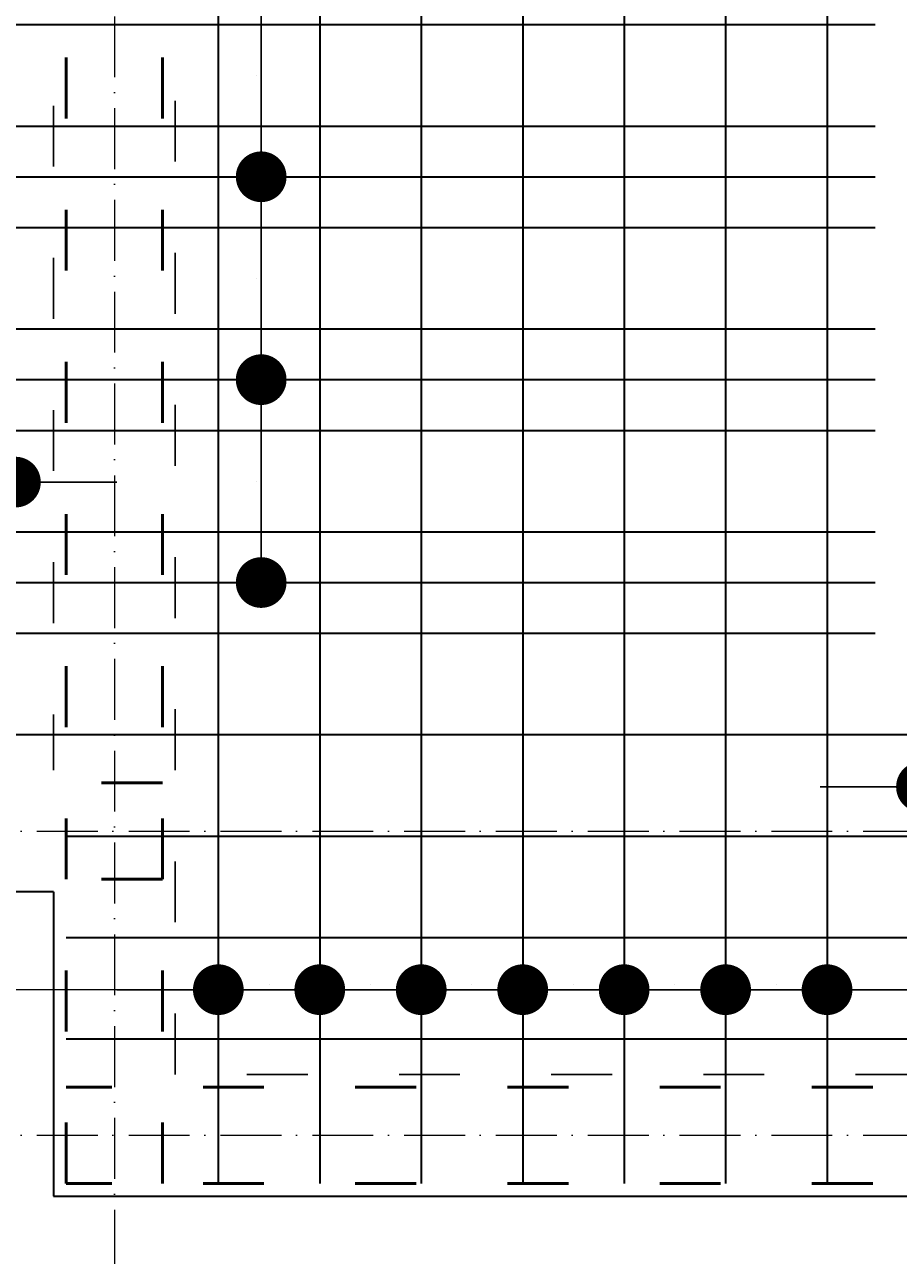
# Model space of a CAD drawing. Header units: millimetres. Extents: x 300938 to 312016, y 11971 to 20881.
# Tile 71 of 239: x 310111 to 310283, y 14041 to 14283. Entities that reach past the tile are written whole.
import ezdxf

# ---------------------------------------------------------------- set-up
doc = ezdxf.new("R2010")
doc.units = ezdxf.units.MM
doc.linetypes.add('ACAD_ISO03W100', pattern=[30, 12, -18])
doc.linetypes.add('ACAD_ISO10W100', pattern=[18, 12, -3, 0, -3])
for name, color, linetype, lineweight in [('konstrukcja', 3, 'Continuous', 35), ('konstrukcja wymiary', 1, 'Continuous', 13), ('osie', 5, 'ACAD_ISO10W100', 13), ('zbrojenie', 4, 'Continuous', 50), ('zbrojenie płyty', 141, 'Continuous', 35)]:
    doc.layers.add(name, color=color, linetype=linetype, lineweight=lineweight)
doc.layers.add('przerywane', color=6, linetype='ACAD_ISO03W100')
doc.styles.add('KONSTRUKCJA', font='romand.shx', dxfattribs={"oblique": 10})
doc.styles.get("Standard").update_dxf_attribs({"font": 'romand.shx', "oblique": 10})
doc.dimstyles.new('150', dxfattribs={"dimtxt": 10, "dimasz": 7, "dimexe": 1.25, "dimexo": 0.625, "dimgap": 3, "dimtad": 1, "dimdec": 0, "dimrnd": 0.5, "dimtxsty": 'KONSTRUKCJA', "dimblk": 'ARCHTICK', "dimcen": 2.5, "dimadec": 0, "dimazin": 0, "dimtfac": 1, "dimtdec": 0, "dimtix": 1, "dimtmove": 0, "dimatfit": 3, "dimfxl": 4, "dimfxlon": 1, "dimarcsym": 0})
doc.dimstyles.new('kropki', dxfattribs={"dimtxt": 0.001, "dimasz": 10, "dimexe": 1.25, "dimexo": 0.625, "dimgap": 1, "dimtad": 1, "dimtxsty": 'Standard', "dimblk": 'DOT', "dimcen": 2.5, "dimadec": 0, "dimazin": 0, "dimtfac": 1, "dimtmove": 0, "dimatfit": 3, "dimfxl": 1, "dimfxlon": 1, "dimarcsym": 0})

# ---------------------------------------------------------------- blocks, each defined once
blk = doc.blocks.new('_ArchTick')
at = {"color": 0, "linetype": 'ByBlock', "lineweight": 13, "const_width": 0.15}
blk.add_lwpolyline([(-0.5, -0.5), (0.5, 0.5)], dxfattribs=at)
blk = doc.blocks.new('*D2138')
at = {"layer": 'Defpoints', "color": 0, "transparency": 16777216}
for p in [(310116.63, 14112.22), (309620.63, 14052.22), (310116.63, 13992.22)]:
    blk.add_point(p, dxfattribs=at)
at = {"layer": 'konstrukcja wymiary', "color": 0, "lineweight": -2, "transparency": 16777216}
for p, q in [((309620.63, 13996.22), (309620.63, 13990.97)), ((310116.63, 13996.22), (310116.63, 13990.97)), ((309620.63, 13992.22), (310116.63, 13992.22))]:
    blk.add_line(p, q, dxfattribs=at)
at = {"layer": 'konstrukcja wymiary', "color": 0, "lineweight": -2, "transparency": 16777216, "xscale": 7, "yscale": 7, "zscale": 7, "rotation": 180}
blk.add_blockref('_ArchTick', (309620.63, 13992.22), dxfattribs=at)
at = {"layer": 'konstrukcja wymiary', "color": 0, "lineweight": -2, "transparency": 16777216, "xscale": 7, "yscale": 7, "zscale": 7}
blk.add_blockref('_ArchTick', (310116.63, 13992.22), dxfattribs=at)
at = {"layer": 'konstrukcja wymiary', "color": 0, "transparency": 16777216, "insert": (309868.63, 14000.22), "char_height": 10, "attachment_point": 5, "style": 'KONSTRUKCJA'}
blk.add_mtext('496', dxfattribs=at)
blk = doc.blocks.new('*D2139')
at = {"layer": 'Defpoints', "color": 0, "transparency": 16777216}
for p in [(310116.63, 14112.22), (310760.63, 14052.22), (310760.63, 13992.22)]:
    blk.add_point(p, dxfattribs=at)
at = {"layer": 'konstrukcja wymiary', "color": 0, "lineweight": -2, "transparency": 16777216}
for p, q in [((310116.63, 13996.22), (310116.63, 13990.97)), ((310760.63, 13996.22), (310760.63, 13990.97)), ((310116.63, 13992.22), (310760.63, 13992.22))]:
    blk.add_line(p, q, dxfattribs=at)
at = {"layer": 'konstrukcja wymiary', "color": 0, "lineweight": -2, "transparency": 16777216, "xscale": 7, "yscale": 7, "zscale": 7, "rotation": 180}
blk.add_blockref('_ArchTick', (310116.63, 13992.22), dxfattribs=at)
at = {"layer": 'konstrukcja wymiary', "color": 0, "lineweight": -2, "transparency": 16777216, "xscale": 7, "yscale": 7, "zscale": 7}
blk.add_blockref('_ArchTick', (310760.63, 13992.22), dxfattribs=at)
at = {"layer": 'konstrukcja wymiary', "color": 0, "transparency": 16777216, "insert": (310438.63, 14000.22), "char_height": 10, "attachment_point": 5, "style": 'KONSTRUKCJA'}
blk.add_mtext('644', dxfattribs=at)
blk = doc.blocks.new('_Dot')
at = {"color": 0, "linetype": 'ByBlock', "lineweight": -2}
blk.add_line((-0.5, 0), (-1, 0), dxfattribs=at)
at = {"color": 0, "linetype": 'ByBlock', "const_width": 0.5}
blk.add_lwpolyline([(-0.25, 0, 1), (0.25, 0, 1)], format="xyb", close=True, dxfattribs=at)
blk = doc.blocks.new('*D2552')
at = {"layer": 'Defpoints', "color": 0, "transparency": 16777216}
for p in [(310149.13, 14293.22), (310149.13, 14253.22), (310157.58, 14253.22)]:
    blk.add_point(p, dxfattribs=at)
at = {"layer": 'konstrukcja wymiary', "color": 0, "lineweight": -2, "transparency": 16777216}
for p, q in [((310156.58, 14293.22), (310158.83, 14293.22)), ((310157.58, 14283.22), (310157.58, 14263.22)), ((310156.58, 14253.22), (310158.83, 14253.22))]:
    blk.add_line(p, q, dxfattribs=at)
at = {"layer": 'konstrukcja wymiary', "color": 0, "lineweight": -2, "transparency": 16777216, "xscale": 10, "yscale": 10, "zscale": 10}
for p, rotation in [((310157.58, 14293.22), 90), ((310157.58, 14253.22), 270)]:
    blk.add_blockref('_Dot', p, dxfattribs=dict(at, rotation=rotation))
at = {"layer": 'konstrukcja wymiary', "color": 0, "transparency": 16777216, "insert": (310156.58, 14273.22), "char_height": 0.001, "attachment_point": 5, "rotation": 90}
blk.add_mtext('40', dxfattribs=at)
blk = doc.blocks.new('*D2553')
at = {"layer": 'Defpoints', "color": 0, "transparency": 16777216}
for p in [(310149.13, 14253.22), (310149.13, 14213.22), (310157.58, 14213.22)]:
    blk.add_point(p, dxfattribs=at)
at = {"layer": 'konstrukcja wymiary', "color": 0, "lineweight": -2, "transparency": 16777216}
for p, q in [((310156.58, 14253.22), (310158.83, 14253.22)), ((310157.58, 14243.22), (310157.58, 14223.22)), ((310156.58, 14213.22), (310158.83, 14213.22))]:
    blk.add_line(p, q, dxfattribs=at)
at = {"layer": 'konstrukcja wymiary', "color": 0, "lineweight": -2, "transparency": 16777216, "xscale": 10, "yscale": 10, "zscale": 10}
for p, rotation in [((310157.58, 14253.22), 90), ((310157.58, 14213.22), 270)]:
    blk.add_blockref('_Dot', p, dxfattribs=dict(at, rotation=rotation))
at = {"layer": 'konstrukcja wymiary', "color": 0, "transparency": 16777216, "insert": (310156.58, 14233.22), "char_height": 0.001, "attachment_point": 5, "rotation": 90}
blk.add_mtext('40', dxfattribs=at)
blk = doc.blocks.new('*D2554')
at = {"layer": 'Defpoints', "color": 0, "transparency": 16777216}
for p in [(310149.13, 14213.22), (310149.13, 14173.22), (310157.58, 14173.22)]:
    blk.add_point(p, dxfattribs=at)
at = {"layer": 'konstrukcja wymiary', "color": 0, "lineweight": -2, "transparency": 16777216}
for p, q in [((310156.58, 14213.22), (310158.83, 14213.22)), ((310157.58, 14203.22), (310157.58, 14183.22)), ((310156.58, 14173.22), (310158.83, 14173.22))]:
    blk.add_line(p, q, dxfattribs=at)
at = {"layer": 'konstrukcja wymiary', "color": 0, "lineweight": -2, "transparency": 16777216, "xscale": 10, "yscale": 10, "zscale": 10}
for p, rotation in [((310157.58, 14213.22), 90), ((310157.58, 14173.22), 270)]:
    blk.add_blockref('_Dot', p, dxfattribs=dict(at, rotation=rotation))
at = {"layer": 'konstrukcja wymiary', "color": 0, "transparency": 16777216, "insert": (310156.58, 14193.22), "char_height": 0.001, "attachment_point": 5, "rotation": 90}
blk.add_mtext('40', dxfattribs=at)
blk = doc.blocks.new('*D2820')
at = {"layer": 'Defpoints', "color": 0, "transparency": 16777216}
for p in [(310169.13, 14092.94), (310149.13, 14083.22), (310169.13, 14083.22)]:
    blk.add_point(p, dxfattribs=at)
at = {"layer": 'konstrukcja wymiary', "color": 0, "lineweight": -2, "transparency": 16777216}
for p, q in [((310139.13, 14092.94), (310129.13, 14092.94)), ((310149.13, 14091.94), (310149.13, 14094.19)), ((310149.13, 14092.94), (310169.13, 14092.94)), ((310169.13, 14091.94), (310169.13, 14094.19)), ((310179.13, 14092.94), (310189.13, 14092.94))]:
    blk.add_line(p, q, dxfattribs=at)
at = {"layer": 'konstrukcja wymiary', "color": 0, "lineweight": -2, "transparency": 16777216, "xscale": 10, "yscale": 10, "zscale": 10}
blk.add_blockref('_Dot', (310149.13, 14092.94), dxfattribs=at)
at = {"layer": 'konstrukcja wymiary', "color": 0, "lineweight": -2, "transparency": 16777216, "xscale": 10, "yscale": 10, "zscale": 10, "rotation": 180}
blk.add_blockref('_Dot', (310169.13, 14092.94), dxfattribs=at)
at = {"layer": 'konstrukcja wymiary', "color": 0, "transparency": 16777216, "insert": (310159.13, 14093.94), "char_height": 0.001, "attachment_point": 5}
blk.add_mtext('20', dxfattribs=at)
blk = doc.blocks.new('*D2821')
at = {"layer": 'Defpoints', "color": 0, "transparency": 16777216}
for p in [(310189.13, 14092.94), (310169.13, 14083.22), (310189.13, 14083.22)]:
    blk.add_point(p, dxfattribs=at)
at = {"layer": 'konstrukcja wymiary', "color": 0, "lineweight": -2, "transparency": 16777216}
for p, q in [((310159.13, 14092.94), (310149.13, 14092.94)), ((310169.13, 14091.94), (310169.13, 14094.19)), ((310169.13, 14092.94), (310189.13, 14092.94)), ((310189.13, 14091.94), (310189.13, 14094.19)), ((310199.13, 14092.94), (310209.13, 14092.94))]:
    blk.add_line(p, q, dxfattribs=at)
at = {"layer": 'konstrukcja wymiary', "color": 0, "lineweight": -2, "transparency": 16777216, "xscale": 10, "yscale": 10, "zscale": 10}
blk.add_blockref('_Dot', (310169.13, 14092.94), dxfattribs=at)
at = {"layer": 'konstrukcja wymiary', "color": 0, "lineweight": -2, "transparency": 16777216, "xscale": 10, "yscale": 10, "zscale": 10, "rotation": 180}
blk.add_blockref('_Dot', (310189.13, 14092.94), dxfattribs=at)
at = {"layer": 'konstrukcja wymiary', "color": 0, "transparency": 16777216, "insert": (310179.13, 14093.94), "char_height": 0.001, "attachment_point": 5}
blk.add_mtext('20', dxfattribs=at)
blk = doc.blocks.new('*D2822')
at = {"layer": 'Defpoints', "color": 0, "transparency": 16777216}
for p in [(310209.13, 14092.94), (310189.13, 14083.22), (310209.13, 14083.22)]:
    blk.add_point(p, dxfattribs=at)
at = {"layer": 'konstrukcja wymiary', "color": 0, "lineweight": -2, "transparency": 16777216}
for p, q in [((310179.13, 14092.94), (310169.13, 14092.94)), ((310189.13, 14091.94), (310189.13, 14094.19)), ((310189.13, 14092.94), (310209.13, 14092.94)), ((310209.13, 14091.94), (310209.13, 14094.19)), ((310219.13, 14092.94), (310229.13, 14092.94))]:
    blk.add_line(p, q, dxfattribs=at)
at = {"layer": 'konstrukcja wymiary', "color": 0, "lineweight": -2, "transparency": 16777216, "xscale": 10, "yscale": 10, "zscale": 10}
blk.add_blockref('_Dot', (310189.13, 14092.94), dxfattribs=at)
at = {"layer": 'konstrukcja wymiary', "color": 0, "lineweight": -2, "transparency": 16777216, "xscale": 10, "yscale": 10, "zscale": 10, "rotation": 180}
blk.add_blockref('_Dot', (310209.13, 14092.94), dxfattribs=at)
at = {"layer": 'konstrukcja wymiary', "color": 0, "transparency": 16777216, "insert": (310199.13, 14093.94), "char_height": 0.001, "attachment_point": 5}
blk.add_mtext('20', dxfattribs=at)
blk = doc.blocks.new('*D2823')
at = {"layer": 'Defpoints', "color": 0, "transparency": 16777216}
for p in [(310229.13, 14092.94), (310209.13, 14083.22), (310229.13, 14083.22)]:
    blk.add_point(p, dxfattribs=at)
at = {"layer": 'konstrukcja wymiary', "color": 0, "lineweight": -2, "transparency": 16777216}
for p, q in [((310199.13, 14092.94), (310189.13, 14092.94)), ((310209.13, 14091.94), (310209.13, 14094.19)), ((310209.13, 14092.94), (310229.13, 14092.94)), ((310229.13, 14091.94), (310229.13, 14094.19)), ((310239.13, 14092.94), (310249.13, 14092.94))]:
    blk.add_line(p, q, dxfattribs=at)
at = {"layer": 'konstrukcja wymiary', "color": 0, "lineweight": -2, "transparency": 16777216, "xscale": 10, "yscale": 10, "zscale": 10}
blk.add_blockref('_Dot', (310209.13, 14092.94), dxfattribs=at)
at = {"layer": 'konstrukcja wymiary', "color": 0, "lineweight": -2, "transparency": 16777216, "xscale": 10, "yscale": 10, "zscale": 10, "rotation": 180}
blk.add_blockref('_Dot', (310229.13, 14092.94), dxfattribs=at)
at = {"layer": 'konstrukcja wymiary', "color": 0, "transparency": 16777216, "insert": (310219.13, 14093.94), "char_height": 0.001, "attachment_point": 5}
blk.add_mtext('20', dxfattribs=at)
blk = doc.blocks.new('*D2824')
at = {"layer": 'Defpoints', "color": 0, "transparency": 16777216}
for p in [(310249.13, 14092.94), (310229.13, 14083.22), (310249.13, 14083.22)]:
    blk.add_point(p, dxfattribs=at)
at = {"layer": 'konstrukcja wymiary', "color": 0, "lineweight": -2, "transparency": 16777216}
for p, q in [((310219.13, 14092.94), (310209.13, 14092.94)), ((310229.13, 14091.94), (310229.13, 14094.19)), ((310229.13, 14092.94), (310249.13, 14092.94)), ((310249.13, 14091.94), (310249.13, 14094.19)), ((310259.13, 14092.94), (310269.13, 14092.94))]:
    blk.add_line(p, q, dxfattribs=at)
at = {"layer": 'konstrukcja wymiary', "color": 0, "lineweight": -2, "transparency": 16777216, "xscale": 10, "yscale": 10, "zscale": 10}
blk.add_blockref('_Dot', (310229.13, 14092.94), dxfattribs=at)
at = {"layer": 'konstrukcja wymiary', "color": 0, "lineweight": -2, "transparency": 16777216, "xscale": 10, "yscale": 10, "zscale": 10, "rotation": 180}
blk.add_blockref('_Dot', (310249.13, 14092.94), dxfattribs=at)
at = {"layer": 'konstrukcja wymiary', "color": 0, "transparency": 16777216, "insert": (310239.13, 14093.94), "char_height": 0.001, "attachment_point": 5}
blk.add_mtext('20', dxfattribs=at)
blk = doc.blocks.new('*D2825')
at = {"layer": 'Defpoints', "color": 0, "transparency": 16777216}
for p in [(310269.13, 14092.94), (310249.13, 14083.22), (310269.13, 14083.22)]:
    blk.add_point(p, dxfattribs=at)
at = {"layer": 'konstrukcja wymiary', "color": 0, "lineweight": -2, "transparency": 16777216}
for p, q in [((310239.13, 14092.94), (310229.13, 14092.94)), ((310249.13, 14091.94), (310249.13, 14094.19)), ((310249.13, 14092.94), (310269.13, 14092.94)), ((310269.13, 14091.94), (310269.13, 14094.19)), ((310279.13, 14092.94), (310289.13, 14092.94))]:
    blk.add_line(p, q, dxfattribs=at)
at = {"layer": 'konstrukcja wymiary', "color": 0, "lineweight": -2, "transparency": 16777216, "xscale": 10, "yscale": 10, "zscale": 10}
blk.add_blockref('_Dot', (310249.13, 14092.94), dxfattribs=at)
at = {"layer": 'konstrukcja wymiary', "color": 0, "lineweight": -2, "transparency": 16777216, "xscale": 10, "yscale": 10, "zscale": 10, "rotation": 180}
blk.add_blockref('_Dot', (310269.13, 14092.94), dxfattribs=at)
at = {"layer": 'konstrukcja wymiary', "color": 0, "transparency": 16777216, "insert": (310259.13, 14093.94), "char_height": 0.001, "attachment_point": 5}
blk.add_mtext('20', dxfattribs=at)
blk = doc.blocks.new('*D2826')
at = {"layer": 'Defpoints', "color": 0, "transparency": 16777216}
for p in [(310671.68, 14092.94), (310269.13, 14083.22), (310671.68, 14083.22)]:
    blk.add_point(p, dxfattribs=at)
at = {"layer": 'konstrukcja wymiary', "color": 0, "lineweight": -2, "transparency": 16777216}
for p, q in [((310269.13, 14091.94), (310269.13, 14094.19)), ((310279.13, 14092.94), (310661.68, 14092.94)), ((310671.68, 14091.94), (310671.68, 14094.19))]:
    blk.add_line(p, q, dxfattribs=at)
at = {"layer": 'konstrukcja wymiary', "color": 0, "lineweight": -2, "transparency": 16777216, "xscale": 10, "yscale": 10, "zscale": 10, "rotation": 180}
blk.add_blockref('_Dot', (310269.13, 14092.94), dxfattribs=at)
at = {"layer": 'konstrukcja wymiary', "color": 0, "lineweight": -2, "transparency": 16777216, "xscale": 10, "yscale": 10, "zscale": 10}
blk.add_blockref('_Dot', (310671.68, 14092.94), dxfattribs=at)
at = {"layer": 'konstrukcja wymiary', "color": 0, "transparency": 16777216, "insert": (310470.4, 14093.94), "char_height": 0.001, "attachment_point": 5}
blk.add_mtext('402,55', dxfattribs=at)
blk = doc.blocks.new('*D2830')
at = {"layer": 'Defpoints', "color": 0, "transparency": 16777216}
for p in [(310307.74, 14132.93), (310287.74, 14124.22), (310307.74, 14124.22)]:
    blk.add_point(p, dxfattribs=at)
at = {"layer": 'konstrukcja wymiary', "color": 0, "lineweight": -2, "transparency": 16777216}
for p, q in [((310287.74, 14131.93), (310287.74, 14134.18)), ((310307.74, 14131.93), (310307.74, 14134.18)), ((310277.74, 14132.93), (310267.74, 14132.93)), ((310287.74, 14132.93), (310307.74, 14132.93)), ((310317.74, 14132.93), (310327.74, 14132.93))]:
    blk.add_line(p, q, dxfattribs=at)
at = {"layer": 'konstrukcja wymiary', "color": 0, "lineweight": -2, "transparency": 16777216, "xscale": 10, "yscale": 10, "zscale": 10}
blk.add_blockref('_Dot', (310287.74, 14132.93), dxfattribs=at)
at = {"layer": 'konstrukcja wymiary', "color": 0, "lineweight": -2, "transparency": 16777216, "xscale": 10, "yscale": 10, "zscale": 10, "rotation": 180}
blk.add_blockref('_Dot', (310307.74, 14132.93), dxfattribs=at)
at = {"layer": 'konstrukcja wymiary', "color": 0, "transparency": 16777216, "insert": (310297.74, 14133.93), "char_height": 0.001, "attachment_point": 5}
blk.add_mtext('20', dxfattribs=at)
blk = doc.blocks.new('*D2859')
at = {"layer": 'Defpoints', "color": 0, "transparency": 16777216}
for p in [(310109.13, 14193.02), (310089.13, 14183.22), (310109.13, 14183.22)]:
    blk.add_point(p, dxfattribs=at)
at = {"layer": 'konstrukcja wymiary', "color": 0, "lineweight": -2, "transparency": 16777216}
for p, q in [((310089.13, 14192.02), (310089.13, 14194.27)), ((310109.13, 14192.02), (310109.13, 14194.27)), ((310079.13, 14193.02), (310069.13, 14193.02)), ((310089.13, 14193.02), (310109.13, 14193.02)), ((310119.13, 14193.02), (310129.13, 14193.02))]:
    blk.add_line(p, q, dxfattribs=at)
at = {"layer": 'konstrukcja wymiary', "color": 0, "lineweight": -2, "transparency": 16777216, "xscale": 10, "yscale": 10, "zscale": 10}
blk.add_blockref('_Dot', (310089.13, 14193.02), dxfattribs=at)
at = {"layer": 'konstrukcja wymiary', "color": 0, "lineweight": -2, "transparency": 16777216, "xscale": 10, "yscale": 10, "zscale": 10, "rotation": 180}
blk.add_blockref('_Dot', (310109.13, 14193.02), dxfattribs=at)
at = {"layer": 'konstrukcja wymiary', "color": 0, "transparency": 16777216, "insert": (310099.13, 14194.02), "char_height": 0.001, "attachment_point": 5}
blk.add_mtext('20', dxfattribs=at)

msp = doc.modelspace()

# ---------------------------------------------------------------- linework, layer by layer
at = {"layer": 'konstrukcja'}
for p, q in [((310116.631, 14112.224), (309620.631, 14112.224)), ((310116.631, 14112.224), (310116.631, 14052.224)), ((310116.631, 14052.224), (310760.631, 14052.224))]:
    msp.add_line(p, q, dxfattribs=at)
at = {"layer": 'konstrukcja wymiary'}
msp.add_line((310440.018, 14092.941), (310041.853, 14092.941), dxfattribs=at)
at = {"layer": 'osie'}
for p, q in [((310128.631, 15606.148), (310128.631, 13976.332)), ((308773.963, 14124.224), (310778.683, 14124.224)), ((308773.963, 14064.224), (310778.683, 14064.224))]:
    msp.add_line(p, q, dxfattribs=at)
at = {"layer": 'przerywane'}
for p, q in [((310116.631, 14687.224), (310116.631, 14136.224)), ((310140.631, 14076.224), (310140.631, 14687.224)), ((309884.631, 14136.224), (310116.631, 14136.224)), ((310736.748, 14076.224), (310140.631, 14076.224))]:
    msp.add_line(p, q, dxfattribs=at)
at = {"layer": 'zbrojenie', "linetype": 'ACAD_ISO03W100'}
for p, q in [((310119.131, 14054.724), (310119.131, 14708.724)), ((310138.131, 14054.724), (310138.131, 14708.724)), ((310138.131, 14133.724), (309599.131, 14133.724)), ((310138.131, 14114.724), (309599.131, 14114.724)), ((310758.131, 14073.724), (310119.131, 14073.724)), ((310758.131, 14054.724), (310119.131, 14054.724))]:
    msp.add_line(p, q, dxfattribs=at)
at = {"layer": 'zbrojenie płyty'}
for p, q in [((310149.131, 14849.224), (310149.131, 14054.724)), ((310169.131, 14849.224), (310169.131, 14054.724)), ((310189.131, 14849.224), (310189.131, 14054.724)), ((310209.131, 14849.224), (310209.131, 14054.724)), ((310229.131, 14849.224), (310229.131, 14054.724)), ((310249.131, 14849.224), (310249.131, 14054.724)), ((310269.131, 14849.224), (310269.131, 14054.724)), ((309887.189, 14283.224), (310278.631, 14283.224)), ((309887.189, 14263.224), (310278.631, 14263.224)), ((309978.631, 14253.224), (310278.631, 14253.224)), ((309887.189, 14243.224), (310278.631, 14243.224)), ((309887.189, 14223.224), (310278.631, 14223.224)), ((309978.631, 14213.224), (310278.631, 14213.224)), ((309887.189, 14203.224), (310278.631, 14203.224)), ((309887.189, 14183.224), (310278.631, 14183.224)), ((309978.631, 14173.224), (310278.631, 14173.224)), ((309887.189, 14163.224), (310278.631, 14163.224)), ((309887.189, 14143.224), (310758.131, 14143.224)), ((310119.131, 14123.224), (310758.131, 14123.224)), ((310119.131, 14103.224), (310758.131, 14103.224)), ((310119.131, 14083.224), (310758.131, 14083.224))]:
    msp.add_line(p, q, dxfattribs=at)

# ---------------------------------------------------------------- dimensions: what is measured, and where the dimension line sits
at = {"layer": 'konstrukcja wymiary'}
for base, p1, p2, picture, middle in [((310157.578, 14253.224), (310149.131, 14293.224), (310149.131, 14253.224), '*D2552', (310156.578, 14273.224)), ((310157.578, 14213.224), (310149.131, 14253.224), (310149.131, 14213.224), '*D2553', (310156.578, 14233.224)), ((310157.578, 14173.224), (310149.131, 14213.224), (310149.131, 14173.224), '*D2554', (310156.578, 14193.224))]:
    dim = msp.add_linear_dim(base=base, p1=p1, p2=p2, angle=90, dimstyle='kropki', override={"dimtmove": 1}, dxfattribs=at)
    dim.commit()
    dim.dimension.update_dxf_attribs({"geometry": picture, "text_midpoint": middle})
for base, p1, p2, dimstyle, picture, middle in [((310109.131, 14193.022), (310089.131, 14183.224), (310109.131, 14183.224), 'kropki', '*D2859', (310099.131, 14194.023)), ((310116.631, 13992.224), (309620.631, 14052.224), (310116.631, 14112.224), '150', '*D2138', (309868.631, 14000.224)), ((310760.631, 13992.224), (310116.631, 14112.224), (310760.631, 14052.224), '150', '*D2139', (310438.631, 14000.224)), ((310189.131, 14092.941), (310169.131, 14083.224), (310189.131, 14083.224), 'kropki', '*D2821', (310179.131, 14093.942)), ((310209.131, 14092.941), (310189.131, 14083.224), (310209.131, 14083.224), 'kropki', '*D2822', (310199.131, 14093.942)), ((310229.131, 14092.941), (310209.131, 14083.224), (310229.131, 14083.224), 'kropki', '*D2823', (310219.131, 14093.942)), ((310249.131, 14092.941), (310229.131, 14083.224), (310249.131, 14083.224), 'kropki', '*D2824', (310239.131, 14093.942)), ((310269.131, 14092.941), (310249.131, 14083.224), (310269.131, 14083.224), 'kropki', '*D2825', (310259.131, 14093.942)), ((310671.678, 14092.941), (310269.131, 14083.224), (310671.678, 14083.224), 'kropki', '*D2826', (310470.405, 14093.942))]:
    dim = msp.add_linear_dim(base=base, p1=p1, p2=p2, dimstyle=dimstyle, override={"dimtmove": 1}, dxfattribs=at)
    dim.commit()
    dim.dimension.update_dxf_attribs({"geometry": picture, "text_midpoint": middle})
for base, p1, p2, picture, middle in [((310307.744, 14132.931), (310287.744, 14124.224), (310307.744, 14124.224), '*D2830', (310297.744, 14133.931)), ((310169.131, 14092.941), (310149.131, 14083.224), (310169.131, 14083.224), '*D2820', (310159.131, 14093.942))]:
    dim = msp.add_linear_dim(base=base, p1=p1, p2=p2, dimstyle='kropki', dxfattribs=at)
    dim.commit()
    dim.dimension.update_dxf_attribs({"geometry": picture, "text_midpoint": middle})

doc.saveas('drawing.dxf')
